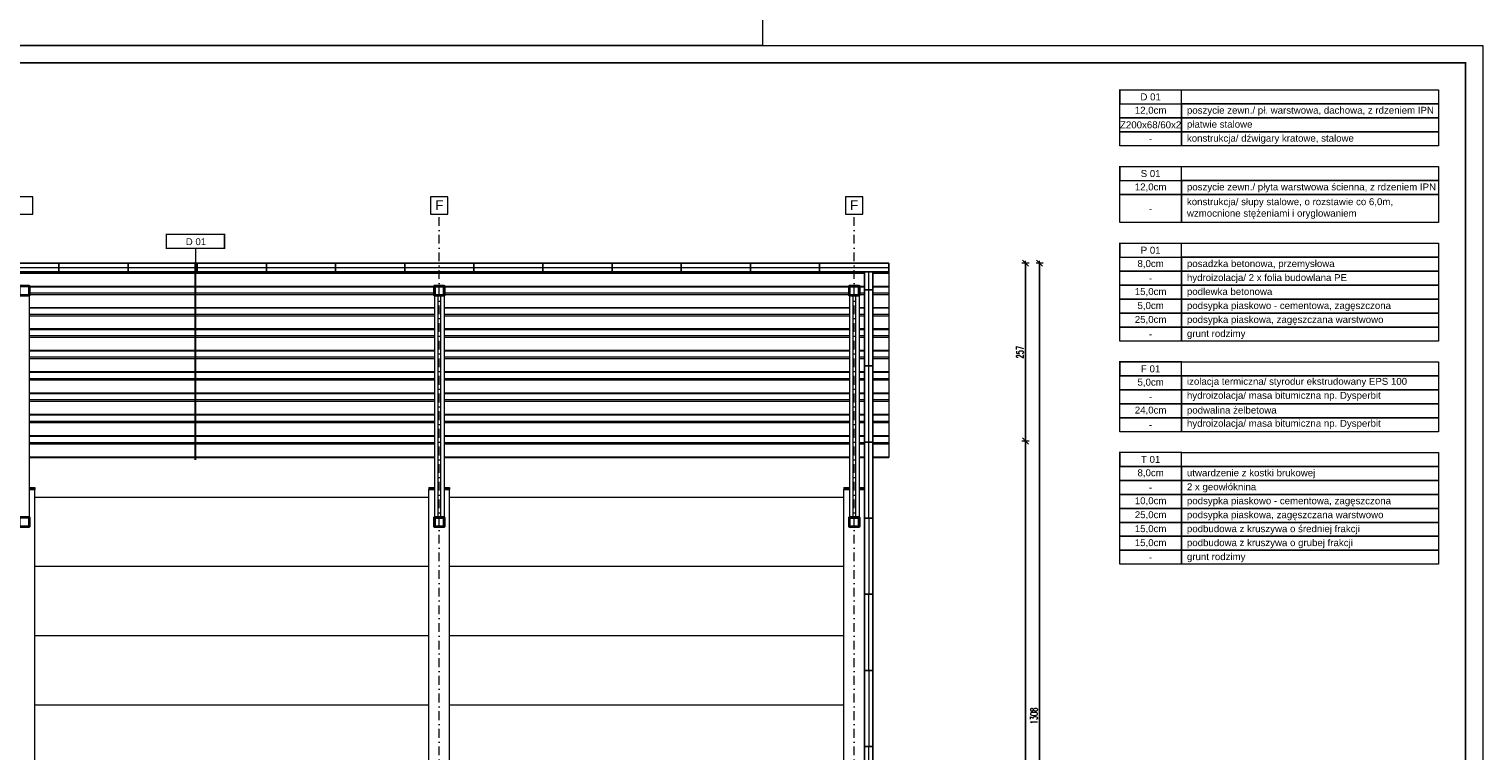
# Model space of a CAD drawing. Header units: millimetres. Extents: x 16720 to 74016, y 25810 to 81213.
# Tile 231 of 256: x 40011 to 42113, y 42817 to 43860. Entities that reach past the tile are written whole.
import ezdxf

# ---------------------------------------------------------------- set-up
doc = ezdxf.new("R2010")
doc.units = ezdxf.units.MM
doc.linetypes.add('DASHDOTX2', pattern=[50.8, 25.4, -12.7, 0, -12.7])
for name, color, linetype, lineweight in [('1', 7, 'Continuous', 9), ('_CIENKIE', 35, 'Continuous', 5), ('_IZOLACJA TERM.', 94, 'BATTING', 9), ('_OPISY', 110, 'Continuous', 9), ('_OŚ', 165, 'DASHDOTX2', 9), ('_PŁYTA WARSTWOWA', 70, 'Continuous', 25), ('_RAMKA', 212, 'Continuous', 9), ('_STAL', 113, 'Continuous', 35), ('_WIDOKOWE', 252, 'Continuous', 9), ('_WYMIAR', 151, 'Continuous', 9)]:
    doc.layers.add(name, color=color, linetype=linetype, lineweight=lineweight)
doc.styles.add('POL', font='arial.ttf', dxfattribs={"height": 10})
doc.styles.add('ROMANS 50', font='romans.shx', dxfattribs={"width": 0.7, "height": 10})
doc.styles.get("Standard").update_dxf_attribs({"font": 'arial.ttf'})
doc.linetypes.add('BATTING', pattern='A,0.00254,-2.54,[134,ltypeshp.shx,S=2.54,R=0,X=-2.54,Y=0],-5.08,[134,ltypeshp.shx,S=2.54,R=180,X=2.54,Y=0],-2.54', length=10.16254)
doc.dimstyles.new('DOM w 50', dxfattribs={"dimscale": 3, "dimtxt": 10, "dimasz": 0.3, "dimexe": 1.25, "dimexo": 2, "dimgap": 1, "dimtad": 1, "dimdec": 0, "dimtxsty": 'ROMANS 50', "dimblk1": 'wymgreg', "dimblk2": 'wymgregII', "dimsah": 1, "dimcen": 2.5, "dimdle": 1, "dimse1": 1, "dimse2": 1, "dimclre": 254, "dimadec": 0, "dimazin": 0, "dimtfac": 1, "dimtdec": 0, "dimtix": 1, "dimtmove": 1, "dimatfit": 3, "dimfxl": 1.25, "dimarcsym": 0})

# ---------------------------------------------------------------- blocks, each defined once
blk = doc.blocks.new('wymgreg')
at = {"layer": '1'}
for p, q in [((0, 0), (-4.9, -4.9)), ((4.8, 0), (-3.9, 0)), ((0, 5.7), (0, -5.7)), ((0, 0), (4.9, 4.9))]:
    blk.add_line(p, q, dxfattribs=at)
blk = doc.blocks.new('wymgregII')
at = {"layer": '1', "rotation": 180}
blk.add_blockref('wymgreg', (0, 0), dxfattribs=at)
blk = doc.blocks.new('*D7044')
at = {"layer": '_WYMIAR', "color": 0, "lineweight": -2}
blk.add_line((41472.2, 42213.7), (41472.2, 43520.3), dxfattribs=at)
at = {"layer": 'Defpoints', "color": 0}
for p in [(41254.1, 43521.2), (41472.2, 43521.2), (41249.2, 42212.8)]:
    blk.add_point(p, dxfattribs=at)
at = {"layer": '_WYMIAR', "color": 0, "linetype": 'ByBlock', "lineweight": -2, "xscale": 0.8999999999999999, "yscale": 0.8999999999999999, "zscale": 0.8999999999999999}
for name, p, rotation in [('wymgregII', (41472.2, 43521.2), 90), ('wymgreg', (41472.2, 42212.8), 270)]:
    blk.add_blockref(name, p, dxfattribs=dict(at, rotation=rotation))
at = {"layer": '_WYMIAR', "color": 0, "insert": (41464.2, 42867), "char_height": 10, "attachment_point": 5, "rotation": 90, "style": 'ROMANS 50'}
blk.add_mtext('1308', dxfattribs=at)
blk = doc.blocks.new('*D7046')
at = {"layer": '_WYMIAR', "color": 0, "lineweight": -2}
blk.add_line((41451.8, 42213.7), (41451.8, 43263.4), dxfattribs=at)
at = {"layer": 'Defpoints', "color": 0}
for p in [(41254.1, 43264.3), (41451.8, 43264.3), (41443.1, 42212.8)]:
    blk.add_point(p, dxfattribs=at)
at = {"layer": '_WYMIAR', "color": 0, "linetype": 'ByBlock', "lineweight": -2, "xscale": 0.8999999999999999, "yscale": 0.8999999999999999, "zscale": 0.8999999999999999}
for name, p, rotation in [('wymgregII', (41451.8, 43264.3), 90), ('wymgreg', (41451.8, 42212.8), 270)]:
    blk.add_blockref(name, p, dxfattribs=dict(at, rotation=rotation))
at = {"layer": '_WYMIAR', "color": 0, "insert": (41443.8, 42738.5), "char_height": 10, "attachment_point": 5, "rotation": 90, "style": 'ROMANS 50'}
blk.add_mtext('1052', dxfattribs=at)
blk = doc.blocks.new('*D7047')
at = {"layer": '_WYMIAR', "color": 0, "lineweight": -2}
blk.add_line((41451.8, 43265.2), (41451.8, 43520.3), dxfattribs=at)
at = {"layer": 'Defpoints', "color": 0}
for p in [(41254.1, 43521.2), (41451.8, 43521.2), (41254.1, 43264.3)]:
    blk.add_point(p, dxfattribs=at)
at = {"layer": '_WYMIAR', "color": 0, "linetype": 'ByBlock', "lineweight": -2, "xscale": 0.8999999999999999, "yscale": 0.8999999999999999, "zscale": 0.8999999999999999}
for name, p, rotation in [('wymgregII', (41451.8, 43521.2), 90), ('wymgreg', (41451.8, 43264.3), 270)]:
    blk.add_blockref(name, p, dxfattribs=dict(at, rotation=rotation))
at = {"layer": '_WYMIAR', "color": 0, "insert": (41443.8, 43392.7), "char_height": 10, "attachment_point": 5, "rotation": 90, "style": 'ROMANS 50'}
blk.add_mtext('257', dxfattribs=at)

msp = doc.modelspace()

# ---------------------------------------------------------------- linework, layer by layer
at = {"layer": '_CIENKIE', "color": 157}
for p, q in [((40589.1, 43182.8), (40019.1, 43182.8)), ((41189.1, 43182.8), (40619.1, 43182.8)), ((40589.1, 43082.8), (40019.1, 43082.8)), ((41189.1, 43082.8), (40619.1, 43082.8)), ((40589.1, 42982.8), (40019.1, 42982.8)), ((41189.1, 42982.8), (40619.1, 42982.8)), ((40589.1, 42882.8), (40019.1, 42882.8)), ((41189.1, 42882.8), (40619.1, 42882.8))]:
    msp.add_line(p, q, dxfattribs=at)
at = {"layer": '_IZOLACJA TERM.', "ltscale": 0.58}
for p, q in [((39954.1, 43515.1), (40054.1, 43515.1)), ((40054.1, 43515.1), (40154.1, 43515.1)), ((40154.1, 43515.1), (40254.1, 43515.1)), ((40254.1, 43515.1), (40354.1, 43515.1)), ((40354.1, 43515.1), (40454.1, 43515.1)), ((40454.1, 43515.1), (40554.1, 43515.1)), ((40554.1, 43515.1), (40654.1, 43515.1)), ((40654.1, 43515.1), (40754.1, 43515.1)), ((40754.1, 43515.1), (40854.1, 43515.1)), ((40854.1, 43515.1), (40954.1, 43515.1)), ((40954.1, 43515.1), (41054.1, 43515.1)), ((41054.1, 43515.1), (41154.1, 43515.1)), ((41154.1, 43515.1), (41254.1, 43515.1)), ((41225.1, 43482.8), (41225.1, 43509)), ((41225.1, 43372.8), (41225.1, 43482.8)), ((41225.1, 43262.8), (41225.1, 43372.8)), ((41225.1, 43152.8), (41225.1, 43262.8)), ((41225.1, 43152.8), (41225.1, 43042.8)), ((41225.1, 42932.8), (41225.1, 43042.8)), ((41225.1, 42932.8), (41225.1, 42822.8)), ((41225.1, 42712.8), (41225.1, 42822.8))]:
    msp.add_line(p, q, dxfattribs=at)
at = {"layer": '_OPISY'}
for points, const_width in [([(41588.3, 43771.7), (41677.3, 43771.7), (41677.3, 43751.5), (41588.3, 43751.5)], 2.05), ([(41588.3, 43660.9), (41677.3, 43660.9), (41677.3, 43640.7), (41588.3, 43640.7)], 2.05), ([(40209.5, 43563), (40293.5, 43563), (40293.5, 43542.9), (40209.5, 43542.9)], 2), ([(41588.3, 43550.1), (41677.3, 43550.1), (41677.3, 43529.9), (41588.3, 43529.9)], 2.05), ([(41588.3, 43378.7), (41677.3, 43378.7), (41677.3, 43358.5), (41588.3, 43358.5)], 2.05), ([(41588.3, 43247.8), (41677.3, 43247.8), (41677.3, 43227.6), (41588.3, 43227.6)], 2.05)]:
    msp.add_lwpolyline(points, close=True, dxfattribs=dict(at, const_width=const_width))
for points in [[(41677.3, 43771.7), (42048.9, 43771.7), (42048.9, 43751.5), (41677.3, 43751.5)], [(41588.3, 43751.5), (41677.3, 43751.5), (41677.3, 43731.3), (41588.3, 43731.3)], [(41677.3, 43751.5), (42048.9, 43751.5), (42048.9, 43731.3), (41677.3, 43731.3)], [(41588.3, 43731.3), (41677.3, 43731.3), (41677.3, 43711.1), (41588.3, 43711.1)], [(41677.3, 43731.3), (42048.9, 43731.3), (42048.9, 43711.1), (41677.3, 43711.1)], [(41588.3, 43711.1), (41677.3, 43711.1), (41677.3, 43690.9), (41588.3, 43690.9)], [(41677.3, 43711.1), (42048.9, 43711.1), (42048.9, 43690.9), (41677.3, 43690.9)], [(41677.3, 43660.9), (42048.9, 43660.9), (42048.9, 43640.7), (41677.3, 43640.7)], [(41588.3, 43640.7), (41677.3, 43640.7), (41677.3, 43620.5), (41588.3, 43620.5)], [(41677.3, 43640.7), (42048.9, 43640.7), (42048.9, 43620.5), (41677.3, 43620.5)], [(41588.3, 43620.5), (41677.3, 43620.5), (41677.3, 43580.1), (41588.3, 43580.1)], [(41677.3, 43620.5), (42048.9, 43620.5), (42048.9, 43580.1), (41677.3, 43580.1)], [(41677.3, 43550.1), (42048.9, 43550.1), (42048.9, 43529.9), (41677.3, 43529.9)], [(41588.3, 43529.9), (41677.3, 43529.9), (41677.3, 43509.7), (41588.3, 43509.7)], [(41677.3, 43529.9), (42048.9, 43529.9), (42048.9, 43509.7), (41677.3, 43509.7)], [(41588.3, 43509.7), (41677.3, 43509.7), (41677.3, 43489.5), (41588.3, 43489.5)], [(41677.3, 43509.7), (42048.9, 43509.7), (42048.9, 43489.5), (41677.3, 43489.5)], [(41588.3, 43489.5), (41677.3, 43489.5), (41677.3, 43469.3), (41588.3, 43469.3)], [(41677.3, 43489.5), (42048.9, 43489.5), (42048.9, 43469.3), (41677.3, 43469.3)], [(41588.3, 43469.3), (41677.3, 43469.3), (41677.3, 43449.1), (41588.3, 43449.1)], [(41677.3, 43469.3), (42048.9, 43469.3), (42048.9, 43449.1), (41677.3, 43449.1)], [(41588.3, 43449.1), (41677.3, 43449.1), (41677.3, 43428.9), (41588.3, 43428.9)], [(41677.3, 43449.1), (42048.9, 43449.1), (42048.9, 43428.9), (41677.3, 43428.9)], [(41588.3, 43428.9), (41677.3, 43428.9), (41677.3, 43408.7), (41588.3, 43408.7)], [(41677.3, 43428.9), (42048.9, 43428.9), (42048.9, 43408.7), (41677.3, 43408.7)], [(41677.3, 43378.7), (42048.9, 43378.7), (42048.9, 43358.5), (41677.3, 43358.5)], [(41588.3, 43358.5), (41677.3, 43358.5), (41677.3, 43338.3), (41588.3, 43338.3)], [(41677.3, 43358.5), (42048.9, 43358.5), (42048.9, 43338.3), (41677.3, 43338.3)], [(41588.3, 43338.3), (41677.3, 43338.3), (41677.3, 43318.1), (41588.3, 43318.1)], [(41677.3, 43338.3), (42048.9, 43338.3), (42048.9, 43318.1), (41677.3, 43318.1)], [(41588.3, 43318.1), (41677.3, 43318.1), (41677.3, 43298), (41588.3, 43298)], [(41677.3, 43318.1), (42048.9, 43318.1), (42048.9, 43298), (41677.3, 43298)], [(41588.3, 43298), (41677.3, 43298), (41677.3, 43277.8), (41588.3, 43277.8)], [(41677.3, 43298), (42048.9, 43298), (42048.9, 43277.8), (41677.3, 43277.8)], [(41677.3, 43247.8), (42048.9, 43247.8), (42048.9, 43227.6), (41677.3, 43227.6)], [(41588.3, 43227.6), (41677.3, 43227.6), (41677.3, 43207.4), (41588.3, 43207.4)], [(41677.3, 43227.6), (42048.9, 43227.6), (42048.9, 43207.4), (41677.3, 43207.4)], [(41588.3, 43207.4), (41677.3, 43207.4), (41677.3, 43187.2), (41588.3, 43187.2)], [(41677.3, 43207.4), (42048.9, 43207.4), (42048.9, 43187.2), (41677.3, 43187.2)], [(41588.3, 43187.2), (41677.3, 43187.2), (41677.3, 43167), (41588.3, 43167)], [(41677.3, 43187.2), (42048.9, 43187.2), (42048.9, 43167), (41677.3, 43167)], [(41588.3, 43167), (41677.3, 43167), (41677.3, 43146.8), (41588.3, 43146.8)], [(41677.3, 43167), (42048.9, 43167), (42048.9, 43146.8), (41677.3, 43146.8)], [(41588.3, 43146.8), (41677.3, 43146.8), (41677.3, 43126.6), (41588.3, 43126.6)], [(41677.3, 43146.8), (42048.9, 43146.8), (42048.9, 43126.6), (41677.3, 43126.6)], [(41588.3, 43126.6), (41677.3, 43126.6), (41677.3, 43106.4), (41588.3, 43106.4)], [(41677.3, 43126.6), (42048.9, 43126.6), (42048.9, 43106.4), (41677.3, 43106.4)], [(41588.3, 43106.4), (41677.3, 43106.4), (41677.3, 43086.2), (41588.3, 43086.2)], [(41677.3, 43106.4), (42048.9, 43106.4), (42048.9, 43086.2), (41677.3, 43086.2)]]:
    msp.add_lwpolyline(points, close=True, dxfattribs=at)
msp.add_lwpolyline([(40251.5, 43542.9), (40251.5, 43523.1)], dxfattribs=at)
at = {"layer": '_OPISY', "const_width": 3}
msp.add_lwpolyline([(40251.5, 43523.1), (40251.5, 43237)], dxfattribs=at)
at = {"layer": '_OŚ', "ltscale": 0.5}
for p, q in [((40604.1, 41994.1), (40604.1, 43592.2)), ((41204.1, 41994.1), (41204.1, 43592.2))]:
    msp.add_line(p, q, dxfattribs=at)
at = {"layer": '_OŚ', "linetype": 'ByBlock'}
for points in [[(39991.6, 43592.2), (40016.6, 43592.2), (40016.6, 43617.2), (39991.6, 43617.2)], [(40591.6, 43592.2), (40616.6, 43592.2), (40616.6, 43617.2), (40591.6, 43617.2)], [(41191.6, 43592.2), (41216.6, 43592.2), (41216.6, 43617.2), (41191.6, 43617.2)]]:
    msp.add_lwpolyline(points, close=True, dxfattribs=at)
at = {"layer": '_PŁYTA WARSTWOWA'}
for points in [[(40054.1, 43521.2), (39954.1, 43521.2), (39954.1, 43509), (40054.1, 43509)], [(40154.1, 43521.2), (40054.1, 43521.2), (40054.1, 43509), (40154.1, 43509)], [(40254.1, 43521.2), (40154.1, 43521.2), (40154.1, 43509), (40254.1, 43509)], [(40354.1, 43521.2), (40254.1, 43521.2), (40254.1, 43509), (40354.1, 43509)], [(40454.1, 43521.2), (40354.1, 43521.2), (40354.1, 43509), (40454.1, 43509)], [(40554.1, 43521.2), (40454.1, 43521.2), (40454.1, 43509), (40554.1, 43509)], [(40654.1, 43521.2), (40554.1, 43521.2), (40554.1, 43509), (40654.1, 43509)], [(40754.1, 43521.2), (40654.1, 43521.2), (40654.1, 43509), (40754.1, 43509)], [(40854.1, 43521.2), (40754.1, 43521.2), (40754.1, 43509), (40854.1, 43509)], [(40954.1, 43521.2), (40854.1, 43521.2), (40854.1, 43509), (40954.1, 43509)], [(41054.1, 43521.2), (40954.1, 43521.2), (40954.1, 43509), (41054.1, 43509)], [(41154.1, 43521.2), (41054.1, 43521.2), (41054.1, 43509), (41154.1, 43509)], [(41254.1, 43521.2), (41154.1, 43521.2), (41154.1, 43509), (41254.1, 43509)], [(41231.1, 43509), (41231.1, 43482.8), (41219.1, 43482.8), (41219.1, 43509)], [(41231.1, 43482.8), (41231.1, 43372.8), (41219.1, 43372.8), (41219.1, 43482.8)], [(41231.1, 43372.8), (41231.1, 43262.8), (41219.1, 43262.8), (41219.1, 43372.8)], [(41231.1, 43262.8), (41231.1, 43152.8), (41219.1, 43152.8), (41219.1, 43262.8)], [(41231.1, 43042.8), (41231.1, 43152.8), (41219.1, 43152.8), (41219.1, 43042.8)], [(41231.1, 43042.8), (41231.1, 42932.8), (41219.1, 42932.8), (41219.1, 43042.8)], [(41231.1, 42822.8), (41231.1, 42932.8), (41219.1, 42932.8), (41219.1, 42822.8)], [(41231.1, 42822.8), (41231.1, 42712.8), (41219.1, 42712.8), (41219.1, 42822.8)]]:
    msp.add_lwpolyline(points, close=True, dxfattribs=at)
at = {"layer": '_RAMKA', "color": 0}
msp.add_lwpolyline([(30071.5, 48035.8), (41071.5, 48035.8), (41071.5, 43835.8), (30071.5, 43835.8)], close=True, dxfattribs=at)
at = {"layer": '_RAMKA'}
msp.add_lwpolyline([(37763.3, 43835.8), (42113.3, 43835.8), (42113.3, 41735.8), (37763.3, 41735.8)], close=True, dxfattribs=at)
at = {"layer": '_RAMKA', "const_width": 2.5}
msp.add_lwpolyline([(37788.3, 43810.8), (42088.3, 43810.8), (42088.3, 41760.8), (37863.3, 41760.8), (37863.3, 43220.8), (37788.3, 43220.8)], close=True, dxfattribs=at)
at = {"layer": '_STAL'}
for points in [[(40011.1, 43488.2), (40011.1, 43474.9, -0.414214), (40010.6, 43474.4), (39997.6, 43474.4, -0.414214), (39997.1, 43474.9), (39997.1, 43488.2, -0.414214), (39997.6, 43488.7), (40010.6, 43488.7, -0.414214)], [(40611.1, 43488.2), (40611.1, 43474.9, -0.414214), (40610.6, 43474.4), (40597.6, 43474.4, -0.414214), (40597.1, 43474.9), (40597.1, 43488.2, -0.414214), (40597.6, 43488.7), (40610.6, 43488.7, -0.414214)], [(40610.7, 43488.2), (40610.7, 43474.9, -0.414214), (40610.6, 43474.8), (40597.6, 43474.8, -0.414214), (40597.5, 43474.9), (40597.5, 43488.2, -0.414214), (40597.6, 43488.3), (40610.6, 43488.3, -0.414214)], [(41211.1, 43488.2), (41211.1, 43474.9, -0.414214), (41210.6, 43474.4), (41197.6, 43474.4, -0.414214), (41197.1, 43474.9), (41197.1, 43488.2, -0.414214), (41197.6, 43488.7), (41210.6, 43488.7, -0.414214)], [(41210.7, 43488.2), (41210.7, 43474.9, -0.414214), (41210.6, 43474.8), (41197.6, 43474.8, -0.414214), (41197.5, 43474.9), (41197.5, 43488.2, -0.414214), (41197.6, 43488.3), (41210.6, 43488.3, -0.414214)], [(40011.1, 43153.6), (40011.1, 43140.6, -0.414214), (40010.6, 43140.1), (39997.6, 43140.1, -0.414214), (39997.1, 43140.6), (39997.1, 43153.6, -0.414214), (39997.6, 43154.1), (40010.6, 43154.1, -0.414214)], [(40611.1, 43153.6), (40611.1, 43140.6, -0.414214), (40610.6, 43140.1), (40597.6, 43140.1, -0.414214), (40597.1, 43140.6), (40597.1, 43153.6, -0.414214), (40597.6, 43154.1), (40610.6, 43154.1, -0.414214)], [(40610.7, 43153.6), (40610.7, 43140.6, -0.414214), (40610.6, 43140.5), (40597.6, 43140.5, -0.414214), (40597.5, 43140.6), (40597.5, 43153.6, -0.414214), (40597.6, 43153.7), (40610.6, 43153.7, -0.414214)], [(41211.1, 43153.6), (41211.1, 43140.6, -0.414214), (41210.6, 43140.1), (41197.6, 43140.1, -0.414214), (41197.1, 43140.6), (41197.1, 43153.6, -0.414214), (41197.6, 43154.1), (41210.6, 43154.1, -0.414214)], [(41210.7, 43153.6), (41210.7, 43140.6, -0.414214), (41210.6, 43140.5), (41197.6, 43140.5, -0.414214), (41197.5, 43140.6), (41197.5, 43153.6, -0.414214), (41197.6, 43153.7), (41210.6, 43153.7, -0.414214)]]:
    msp.add_lwpolyline(points, format="xyb", close=True, dxfattribs=at)
at = {"layer": '_WIDOKOWE'}
for p, q in [((38189.1, 43508.8), (41219.1, 43508.8)), ((38189.1, 43506.7), (41219.1, 43506.7)), ((41231.1, 43508.8), (41254.1, 43508.8)), ((41231.1, 43506.7), (41254.1, 43506.7)), ((41254.1, 43509), (41254.1, 43240.5)), ((40011.1, 43488), (40597.1, 43488)), ((40011.1, 43487), (40597.1, 43487)), ((40011.1, 43478.4), (40597.1, 43478.4)), ((40611.1, 43488), (41197.1, 43488)), ((40611.1, 43487), (41197.1, 43487)), ((40611.1, 43478.4), (41197.1, 43478.4)), ((41211.1, 43488), (41219.1, 43488)), ((41211.1, 43487), (41219.1, 43487)), ((41211.1, 43478.4), (41219.1, 43478.4)), ((41231.1, 43488), (41254.1, 43488)), ((41231.1, 43487), (41254.1, 43487)), ((41231.1, 43478.4), (41254.1, 43478.4)), ((40011.1, 43476.2), (40597.1, 43476.2)), ((40011.1, 43457.5), (40597.1, 43457.5)), ((40011.1, 43456.6), (40597.1, 43456.6)), ((40611.1, 43476.2), (41197.1, 43476.2)), ((40611.1, 43457.5), (41197.1, 43457.5)), ((40611.1, 43456.6), (41197.1, 43456.6)), ((41211.1, 43476.2), (41219.1, 43476.2)), ((41211.1, 43457.5), (41219.1, 43457.5)), ((41211.1, 43456.6), (41219.1, 43456.6)), ((41231.1, 43476.2), (41254.1, 43476.2)), ((41231.1, 43457.5), (41254.1, 43457.5)), ((41231.1, 43456.6), (41254.1, 43456.6)), ((40011.1, 43447.5), (40597.1, 43447.5)), ((40011.1, 43445.4), (40597.1, 43445.4)), ((40611.1, 43447.5), (41197.1, 43447.5)), ((40611.1, 43445.4), (41197.1, 43445.4)), ((41211.1, 43447.5), (41219.1, 43447.5)), ((41211.1, 43445.4), (41219.1, 43445.4)), ((41231.1, 43447.5), (41254.1, 43447.5)), ((41231.1, 43445.4), (41254.1, 43445.4)), ((40011.1, 43426.7), (40597.1, 43426.7)), ((40011.1, 43425.7), (40597.1, 43425.7)), ((40011.1, 43416.6), (40597.1, 43416.6)), ((40011.1, 43414.5), (40597.1, 43414.5)), ((40611.1, 43426.7), (41197.1, 43426.7)), ((40611.1, 43425.7), (41197.1, 43425.7)), ((40611.1, 43416.6), (41197.1, 43416.6)), ((40611.1, 43414.5), (41197.1, 43414.5)), ((41211.1, 43426.7), (41219.1, 43426.7)), ((41211.1, 43425.7), (41219.1, 43425.7)), ((41211.1, 43416.6), (41219.1, 43416.6)), ((41211.1, 43414.5), (41219.1, 43414.5)), ((41231.1, 43426.7), (41254.1, 43426.7)), ((41231.1, 43425.7), (41254.1, 43425.7)), ((41231.1, 43416.6), (41254.1, 43416.6)), ((41231.1, 43414.5), (41254.1, 43414.5)), ((40011.1, 43395.8), (40597.1, 43395.8)), ((40011.1, 43394.8), (40597.1, 43394.8)), ((40611.1, 43395.8), (41197.1, 43395.8)), ((40611.1, 43394.8), (41197.1, 43394.8)), ((41211.1, 43395.8), (41219.1, 43395.8)), ((41211.1, 43394.8), (41219.1, 43394.8)), ((41231.1, 43395.8), (41254.1, 43395.8)), ((41231.1, 43394.8), (41254.1, 43394.8)), ((40011.1, 43385.8), (40597.1, 43385.8)), ((40011.1, 43383.6), (40597.1, 43383.6)), ((40611.1, 43385.8), (41197.1, 43385.8)), ((40611.1, 43383.6), (41197.1, 43383.6)), ((41211.1, 43385.8), (41219.1, 43385.8)), ((41211.1, 43383.6), (41219.1, 43383.6)), ((41231.1, 43385.8), (41254.1, 43385.8)), ((41231.1, 43383.6), (41254.1, 43383.6)), ((40011.1, 43364.9), (40597.1, 43364.9)), ((40011.1, 43364), (40597.1, 43364)), ((40011.1, 43354.9), (40597.1, 43354.9)), ((40011.1, 43352.8), (40597.1, 43352.8)), ((40611.1, 43364.9), (41197.1, 43364.9)), ((40611.1, 43364), (41197.1, 43364)), ((40611.1, 43354.9), (41197.1, 43354.9)), ((40611.1, 43352.8), (41197.1, 43352.8)), ((41211.1, 43364.9), (41219.1, 43364.9)), ((41211.1, 43364), (41219.1, 43364)), ((41211.1, 43354.9), (41219.1, 43354.9)), ((41211.1, 43352.8), (41219.1, 43352.8)), ((41231.1, 43364.9), (41254.1, 43364.9)), ((41231.1, 43364), (41254.1, 43364)), ((41231.1, 43354.9), (41254.1, 43354.9)), ((41231.1, 43352.8), (41254.1, 43352.8)), ((40011.1, 43334.1), (40597.1, 43334.1)), ((40011.1, 43333.1), (40597.1, 43333.1)), ((40611.1, 43334.1), (41197.1, 43334.1)), ((40611.1, 43333.1), (41197.1, 43333.1)), ((41211.1, 43334.1), (41219.1, 43334.1)), ((41211.1, 43333.1), (41219.1, 43333.1)), ((41231.1, 43334.1), (41254.1, 43334.1)), ((41231.1, 43333.1), (41254.1, 43333.1)), ((40011.1, 43324.1), (40597.1, 43324.1)), ((40011.1, 43321.9), (40597.1, 43321.9)), ((40611.1, 43324.1), (41197.1, 43324.1)), ((40611.1, 43321.9), (41197.1, 43321.9)), ((41211.1, 43324.1), (41219.1, 43324.1)), ((41211.1, 43321.9), (41219.1, 43321.9)), ((41231.1, 43324.1), (41254.1, 43324.1)), ((41231.1, 43321.9), (41254.1, 43321.9)), ((40011.1, 43303.2), (40597.1, 43303.2)), ((40011.1, 43302.3), (40597.1, 43302.3)), ((40011.1, 43293.2), (40597.1, 43293.2)), ((40011.1, 43291), (40597.1, 43291)), ((40611.1, 43303.2), (41197.1, 43303.2)), ((40611.1, 43302.3), (41197.1, 43302.3)), ((40611.1, 43293.2), (41197.1, 43293.2)), ((40611.1, 43291), (41197.1, 43291)), ((41211.1, 43303.2), (41219.1, 43303.2)), ((41211.1, 43302.3), (41219.1, 43302.3)), ((41211.1, 43293.2), (41219.1, 43293.2)), ((41211.1, 43291), (41219.1, 43291)), ((41231.1, 43303.2), (41254.1, 43303.2)), ((41231.1, 43302.3), (41254.1, 43302.3)), ((41231.1, 43293.2), (41254.1, 43293.2)), ((41231.1, 43291), (41254.1, 43291)), ((40011.1, 43272.3), (40597.1, 43272.3)), ((40011.1, 43271.4), (40597.1, 43271.4)), ((40611.1, 43272.3), (41197.1, 43272.3)), ((40611.1, 43271.4), (41197.1, 43271.4)), ((41211.1, 43272.3), (41219.1, 43272.3)), ((41211.1, 43271.4), (41219.1, 43271.4)), ((41231.1, 43272.3), (41254.1, 43272.3)), ((41231.1, 43271.4), (41254.1, 43271.4)), ((40011.1, 43262.3), (40597.1, 43262.3)), ((40011.1, 43260.2), (40597.1, 43260.2)), ((40611.1, 43262.3), (41197.1, 43262.3)), ((40611.1, 43260.2), (41197.1, 43260.2)), ((41211.1, 43262.3), (41219.1, 43262.3)), ((41211.1, 43260.2), (41219.1, 43260.2)), ((41231.1, 43262.3), (41254.1, 43262.3)), ((41231.1, 43260.2), (41254.1, 43260.2)), ((40011.1, 43241.5), (40597.1, 43241.5)), ((40011.1, 43240.5), (40597.1, 43240.5)), ((40611.1, 43241.5), (41197.1, 43241.5)), ((40611.1, 43240.5), (41197.1, 43240.5)), ((41211.1, 43241.5), (41219.1, 43241.5)), ((41211.1, 43240.5), (41219.1, 43240.5)), ((41231.1, 43241.5), (41254.1, 43241.5)), ((41231.1, 43240.5), (41254.1, 43240.5)), ((40019.1, 42315.9), (40019.1, 43194.2)), ((40589.1, 42315.9), (40589.1, 43194.2)), ((40619.1, 42315.9), (40619.1, 43194.2)), ((41189.1, 42315.9), (41189.1, 43194.2)), ((41219.1, 42315.9), (41219.1, 43194.2))]:
    msp.add_line(p, q, dxfattribs=at)
at = {"layer": '_WIDOKOWE', "ltscale": 2}
for p, q in [((40011.1, 43474.4), (40011.1, 43153.6)), ((40597.1, 43474.4), (40597.1, 43153.1)), ((40602.1, 43474.4), (40602.1, 43154.1)), ((40606.1, 43474.4), (40606.1, 43154.1)), ((40611.1, 43474.4), (40611.1, 43153.6)), ((41197.1, 43474.4), (41197.1, 43153.1)), ((41202.1, 43474.4), (41202.1, 43154.1)), ((41206.1, 43474.4), (41206.1, 43154.1)), ((41211.1, 43474.4), (41211.1, 43153.6)), ((40011.1, 43197), (40019.1, 43197)), ((40011.1, 43195.6), (40019.1, 43195.6)), ((40011.1, 43194.2), (40019.1, 43194.2)), ((40019.1, 43197), (40019.1, 43195.6)), ((40019.1, 43195.6), (40019.1, 43194.2)), ((40589.1, 43197), (40597.1, 43197)), ((40589.1, 43197), (40589.1, 43195.6)), ((40589.1, 43195.6), (40597.1, 43195.6)), ((40589.1, 43195.6), (40589.1, 43194.2)), ((40589.1, 43194.2), (40597.1, 43194.2)), ((40611.1, 43197), (40619.1, 43197)), ((40611.1, 43195.6), (40619.1, 43195.6)), ((40611.1, 43194.2), (40619.1, 43194.2)), ((40619.1, 43197), (40619.1, 43195.6)), ((40619.1, 43195.6), (40619.1, 43194.2)), ((41189.1, 43197), (41197.1, 43197)), ((41189.1, 43197), (41189.1, 43195.6)), ((41189.1, 43195.6), (41197.1, 43195.6)), ((41189.1, 43195.6), (41189.1, 43194.2)), ((41189.1, 43194.2), (41197.1, 43194.2)), ((41211.1, 43197), (41219.1, 43197)), ((41211.1, 43195.6), (41219.1, 43195.6)), ((41211.1, 43194.2), (41219.1, 43194.2)), ((41219.1, 43195.6), (41219.1, 43194.2))]:
    msp.add_line(p, q, dxfattribs=at)

# ---------------------------------------------------------------- texts
at = {"layer": '_OPISY', "char_height": 10, "style": 'POL'}
for s, insert, width, attachment_point in [('D 01', (41632.8, 43761.6), 89.009, 5), ('12,0cm', (41632.8, 43741.4), 89.009, 5), ('\\pxql;poszycie zewn./ pł. warstwowa, dachowa, z rdzeniem IPN', (41685.3, 43740.8), 383.221, 4), ('Z200x68/60x2', (41632.8, 43721.2), 89.009, 5), ('\\pxql;płatwie stalowe', (41685.3, 43720.6), 295.721, 4), ('-', (41632.8, 43701), 89.009, 5), ('\\pxql;konstrukcja/ dźwigary kratowe, stalowe', (41685.3, 43700.4), 328.751, 4), ('S 01', (41632.8, 43650.8), 89.009, 5), ('12,0cm', (41632.8, 43630.6), 89.009, 5), ('\\pxql;poszycie zewn./ płyta warstwowa ścienna, z rdzeniem IPN', (41685.3, 43630), 378.378, 4), ('\\pxql;konstrukcja/ słupy stalowe, o rozstawie co 6,0m, wzmocnione stężeniami i oryglowaniem', (41685.3, 43600.3), 363.334, 4), ('-', (41632.8, 43600.3), 89.009, 5), ('P 01', (41632.8, 43540), 89.009, 5), ('8,0cm', (41632.8, 43519.8), 89.009, 5), ('\\pxql;posadzka betonowa, przemysłowa', (41685.3, 43519.2), 363.534, 4), ('-', (41632.8, 43499.6), 89.009, 5), ('\\pxql;hydroizolacja/ 2 x folia budowlana PE ', (41685.3, 43499), 328.751, 4), ('15,0cm', (41632.8, 43479.4), 89.009, 5), ('\\pxql;podlewka betonowa', (41685.3, 43478.8), 328.751, 4), ('5,0cm', (41632.8, 43459.2), 89.009, 5), ('\\pxql;podsypka piaskowo - cementowa, zagęszczona', (41685.3, 43458.6), 328.751, 4), ('25,0cm', (41632.8, 43439.1), 89.009, 5), ('\\pxql;podsypka piaskowa, zagęszczana warstwowo', (41685.3, 43438.4), 328.751, 4), ('-', (41632.8, 43418.9), 89.009, 5), ('\\pxql;grunt rodzimy', (41685.3, 43418.2), 328.751, 4), ('F 01', (41632.8, 43368.6), 89.009, 5), ('5,0cm', (41632.8, 43348.4), 89.009, 5), ('\\pxql;izolacja termiczna/ styrodur ekstrudowany EPS 100', (41685.3, 43349), 320.942, 4), ('\\pxql;hydroizolacja/ masa bitumiczna np. Dysperbit', (41685.3, 43328.8), 295.721, 4), ('24,0cm', (41632.8, 43308.1), 89.009, 5), ('-', (41632.8, 43328.2), 89.009, 5), ('\\pxql;podwalina żelbetowa', (41685.3, 43307.5), 328.751, 4), ('-', (41632.8, 43287.9), 89.009, 5), ('\\pxql;hydroizolacja/ masa bitumiczna np. Dysperbit', (41685.3, 43288.4), 295.721, 4), ('T 01', (41632.8, 43237.7), 89.009, 5), ('8,0cm', (41632.8, 43217.5), 89.009, 5), ('\\pxql;utwardzenie z kostki brukowej', (41685.3, 43216.9), 363.534, 4), ('10,0cm', (41632.8, 43177.1), 89.009, 5), ('-', (41632.8, 43197.3), 89.009, 5), ('\\pxql;2 x geowłóknina', (41685.3, 43196.7), 328.751, 4), ('\\pxql;podsypka piaskowo - cementowa, zagęszczona', (41685.3, 43176.5), 328.751, 4), ('25,0cm', (41632.8, 43156.9), 89.009, 5), ('\\pxql;podsypka piaskowa, zagęszczana warstwowo', (41685.3, 43156.3), 328.751, 4), ('15,0cm', (41632.8, 43136.7), 89.009, 5), ('\\pxql;podbudowa z kruszywa o średniej frakcji', (41685.3, 43136.1), 328.751, 4), ('15,0cm', (41632.8, 43116.5), 89.009, 5), ('\\pxql;podbudowa z kruszywa o grubej frakcji', (41685.3, 43115.9), 328.751, 4), ('\\pxql;grunt rodzimy', (41685.3, 43095.7), 328.751, 4), ('-', (41632.8, 43096.3), 89.009, 5)]:
    msp.add_mtext(s, dxfattribs=dict(at, insert=insert, width=width, attachment_point=attachment_point))
at = {"layer": '_OPISY', "char_height": 14, "attachment_point": 5}
for insert in [(40604.1, 43605.1), (41204.1, 43605.1)]:
    msp.add_mtext_dynamic_manual_height_columns('\\pxqc;F', width=127.013, gutter_width=12.5, heights=[0], dxfattribs=dict(at, insert=insert))
at = {"layer": '_OPISY', "insert": (40213, 43552.3), "char_height": 10, "width": 84.009, "attachment_point": 4, "rotation": 360, "style": 'POL'}
msp.add_mtext('\\pxi2.4504;D 01', dxfattribs=at)

# ---------------------------------------------------------------- dimensions: what is measured, and where the dimension line sits
at = {"layer": '_WYMIAR'}
for base, p1, p2, picture, middle in [((41472.2, 43521.2), (41249.2, 42212.8), (41254.1, 43521.2), '*D7044', (41464.2, 42867)), ((41451.8, 43521.2), (41254.1, 43264.3), (41254.1, 43521.2), '*D7047', (41443.8, 43392.7)), ((41451.758, 43264.3184), (41443.1035, 42212.7502), (41254.1295, 43264.3184), '*D7046', (41443.758, 42738.5343))]:
    dim = msp.add_linear_dim(base=base, p1=p1, p2=p2, angle=90, dimstyle='DOM w 50', override={"dimtxsty": 'ROMANS 50'}, dxfattribs=at)
    dim.commit()
    dim.dimension.update_dxf_attribs({"geometry": picture, "text_midpoint": middle})

doc.saveas('drawing.dxf')
